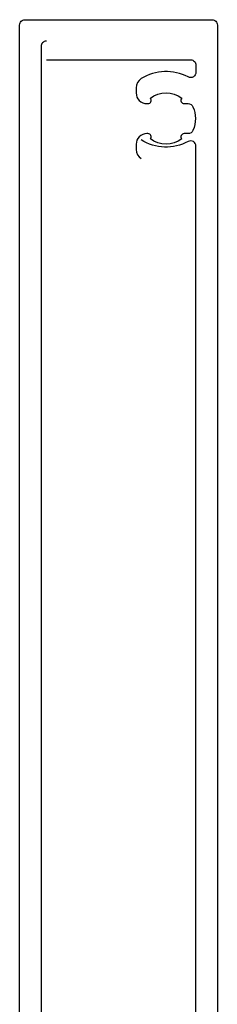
# Model space of a CAD drawing. Header units: millimetres. Extents: x 247761 to 294611, y 172579 to 236863.
# Tile 222 of 256: x 268106 to 268124, y 174725 to 174817. Entities that reach past the tile are written whole.
import ezdxf

# ---------------------------------------------------------------- set-up
doc = ezdxf.new("R2010")
doc.units = ezdxf.units.MM
doc.layers.add('FASÁDA DETAILNÍ', color=4, linetype='Continuous')
doc.layers.add('NOVA', color=240, linetype='Continuous')

# ---------------------------------------------------------------- blocks, each defined once
blk = doc.blocks.new('A$C69D17D4D')
at = {"layer": 'FASÁDA DETAILNÍ'}
for points in [[(-6539, 1322.411), (-6539, 1445.418, -0.414214), (-6538.5, 1445.918), (-6521, 1445.918, -0.414214), (-6520.5, 1445.418), (-6520.5, 1326.882, 0.414214)], [(-6536.5, 1443.918, 0.414214), (-6537, 1443.418), (-6537, 1329.748, 0.414214)], [(-6522.5, 1340.075), (-6522.5, 1434.101, 0.565741), (-6523.235, 1434.543, -0.267763), (-6527.63, 1434.695)], [(-6536.5, 1442.172), (-6523, 1442.172, -0.414214), (-6522.5, 1441.672), (-6522.5, 1441.009, -0.565741), (-6523.235, 1440.567, 0.267763), (-6527.63, 1440.415, 0.258777), (-6528.1, 1439.567), (-6528.1, 1439.082, 0.414214), (-6527.1, 1438.082), (-6526.994, 1438.082, 0.64518), (-6526.769, 1438.58, -0.341732), (-6523.831, 1438.58, 0.64518), (-6523.606, 1438.082), (-6523.238, 1438.082, -0.298217), (-6522.78, 1437.782, -0.208712), (-6522.78, 1435.582, -0.298217), (-6523.238, 1435.282), (-6523.606, 1435.282, 0.64518), (-6523.831, 1434.784, -0.341732), (-6526.769, 1434.784, 0.64518), (-6526.994, 1435.282), (-6527.1, 1435.282, 0.414214), (-6528.1, 1434.282), (-6528.1, 1433.798, 0.258777), (-6527.63, 1432.949)]]:
    blk.add_lwpolyline(points, format="xyb", dxfattribs=at)

msp = doc.modelspace()

# ---------------------------------------------------------------- block references
at = {"layer": 'NOVA', "ltscale": 300}
msp.add_blockref('A$C69D17D4D', (274644.517, 173371.259), dxfattribs=at)

doc.saveas('drawing.dxf')
